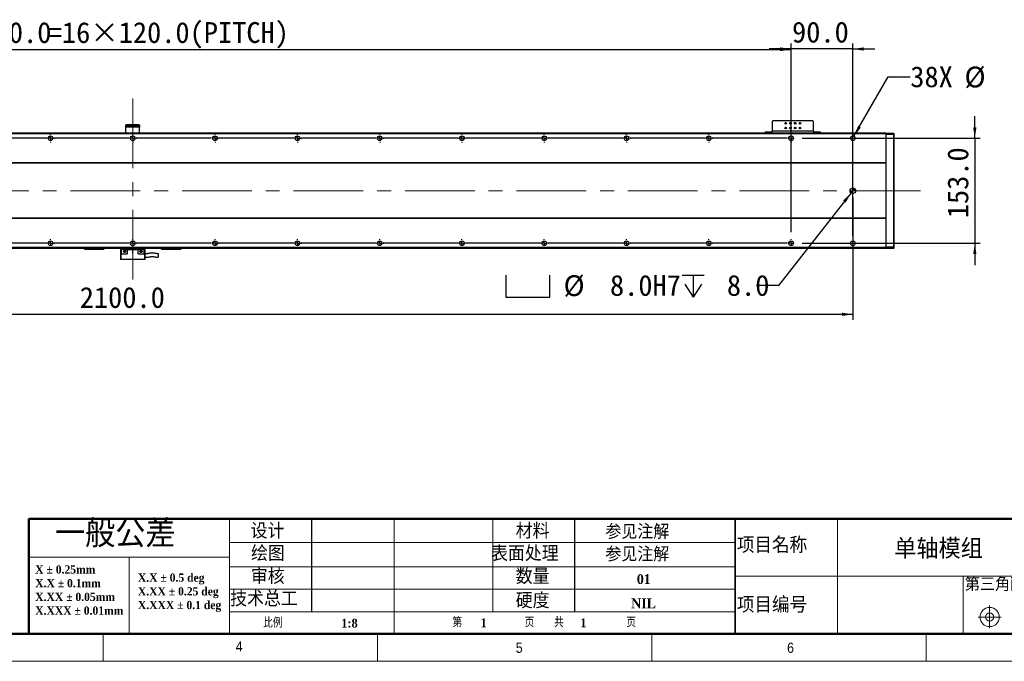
# Model space of a CAD drawing. Header units: millimetres. Extents: x 40 to 3320, y 40 to 2336.
# Tile 3 of 8: x 1158 to 2594, y 40 to 976. Entities that reach past the tile are written whole.
import ezdxf

# ---------------------------------------------------------------- set-up
doc = ezdxf.new("R2010")
doc.units = ezdxf.units.MM
doc.header["$LTSCALE"] = 8
doc.linetypes.add('CENTERX2', pattern=[20.32, 12.7, -2.54, 2.54, -2.54])
doc.layers.add('DIMNS', color=7, linetype='Continuous')
doc.styles.add('SLDTEXTSTYLE0', font='Gothic.ttf', dxfattribs={"width": 0.913})
doc.styles.add('SLDTEXTSTYLE1', font='timesbd.ttf', dxfattribs={"width": 0.933})
doc.styles.add('SLDTEXTSTYLE2', font='txt', dxfattribs={"bigfont": 'bigfont'})
doc.styles.add('SLDTEXTSTYLE3', font='txt', dxfattribs={"bigfont": 'bigfont'})
doc.styles.add('SLDTEXTSTYLE6', font='timesbd.ttf', dxfattribs={"width": 0.933, "bigfont": 'bigfont'})
doc.styles.add('SLDTEXTSTYLE7', font='txt')
doc.dimstyles.new('SLDDIMSTYLE0', dxfattribs={"dimtxt": 30.4, "dimasz": 16, "dimexe": 0, "dimexo": 0.0625, "dimgap": 7.6, "dimtad": 2, "dimdec": 1, "dimrnd": 1e-09, "dimzin": 4, "dimdsep": 46, "dimtxsty": 'SLDTEXTSTYLE7', "dimsah": 1, "dimcen": 0.09, "dimadec": 0, "dimazin": 1, "dimtfac": 1, "dimtdec": 1, "dimtmove": 0, "dimatfit": 0, "dimfxl": 0, "dimfrac": 2, "dimtolj": 1, "dimtzin": 12, "dimarcsym": 0})
doc.dimstyles.new('SLDDIMSTYLE5', dxfattribs={"dimtxt": 30.4, "dimasz": 16, "dimexe": 0, "dimexo": 0.0625, "dimgap": 7.6, "dimtad": 2, "dimdec": 1, "dimrnd": 1e-09, "dimzin": 4, "dimdsep": 46, "dimtxsty": 'SLDTEXTSTYLE7', "dimsah": 1, "dimcen": 0.09, "dimadec": 0, "dimazin": 1, "dimtfac": 1, "dimtdec": 1, "dimtofl": 0, "dimtmove": 0, "dimatfit": 3, "dimfxl": 0, "dimfrac": 2, "dimtolj": 1, "dimtzin": 12, "dimarcsym": 0})
doc.dimstyles.new('SLDDIMSTYLE6', dxfattribs={"dimtxt": 30.4, "dimasz": 16, "dimexe": 0, "dimexo": 0.0625, "dimgap": 7.6, "dimtad": 0, "dimtih": 1, "dimtoh": 1, "dimdec": 1, "dimrnd": 1e-09, "dimzin": 4, "dimdsep": 46, "dimtxsty": 'SLDTEXTSTYLE7', "dimsah": 1, "dimcen": 0, "dimadec": 0, "dimazin": 1, "dimtfac": 1, "dimtdec": 1, "dimtofl": 0, "dimtmove": 0, "dimatfit": 3, "dimfxl": 0, "dimfrac": 2, "dimtolj": 1, "dimtzin": 12, "dimarcsym": 0})
doc.dimstyles.new('SLDDIMSTYLE7', dxfattribs={"dimtxt": 30.4, "dimasz": 16, "dimexe": 0, "dimexo": 0.0625, "dimgap": 7.6, "dimtad": 0, "dimtih": 1, "dimtoh": 1, "dimdec": 1, "dimrnd": 1e-09, "dimzin": 12, "dimdsep": 46, "dimtxsty": 'SLDTEXTSTYLE7', "dimsah": 1, "dimcen": 0, "dimadec": 0, "dimazin": 3, "dimtfac": 1, "dimtdec": 1, "dimtofl": 0, "dimtmove": 0, "dimatfit": 3, "dimfxl": 0, "dimfrac": 2, "dimtolj": 1, "dimtzin": 12, "dimarcsym": 0})

# ---------------------------------------------------------------- blocks, each defined once
blk = doc.blocks.new('SW_NOTE_0')
at = {"color": 0, "linetype": 'Continuous', "lineweight": 0, "char_height": 12, "attachment_point": 1, "style": 'SLDTEXTSTYLE1'}
for s, insert in [('X.X ± 0.5 deg', (0, 15.8)), ('X.XX ± 0.25 deg', (0, -4.2)), ('X.XXX ± 0.1 deg', (0, -24.2))]:
    blk.add_mtext(s, dxfattribs=dict(at, insert=insert))
blk = doc.blocks.new('SW_NOTE_1')
at = {"color": 0, "linetype": 'Continuous', "lineweight": 0, "char_height": 12, "attachment_point": 1, "style": 'SLDTEXTSTYLE1'}
for s, insert in [('X ± 0.25mm ', (0, 15.8)), ('X.X ± 0.1mm', (0, -4.2))]:
    blk.add_mtext(s, dxfattribs=dict(at, insert=insert))
blk = doc.blocks.new('SW_NOTE_2')
at = {"color": 0, "linetype": 'Continuous', "lineweight": 0, "char_height": 12, "attachment_point": 1, "style": 'SLDTEXTSTYLE1'}
for s, insert in [('X.XX ± 0.05mm', (0, 15.8)), ('X.XXX ± 0.01mm', (0, -4.2))]:
    blk.add_mtext(s, dxfattribs=dict(at, insert=insert))
blk = doc.blocks.new('_D_19')
at = {"layer": 'DIMNS'}
for p, q in [((363.1, 666), (363.1, 940.4)), ((2283.1, 666), (2283.1, 940.4)), ((363.1, 932.4), (2283.1, 932.4))]:
    blk.add_line(p, q, dxfattribs=at)
for points in [[(363.1, 932.4), (379.1, 930), (379.1, 934.8)], [(2283.1, 932.4), (2267.1, 934.8), (2267.1, 930)]]:
    blk.add_solid(points, dxfattribs=at)
at = {"layer": 'DIMNS', "char_height": 30.4, "attachment_point": 1, "style": 'SLDTEXTSTYLE7'}
for s, insert in [('1920.0', (1080.4, 972.3)), ('=16×120.0(PITCH)', (1199.2, 972.3))]:
    blk.add_mtext(s, dxfattribs=dict(at, insert=insert))
blk = doc.blocks.new('SW_SYMBOL_HOLE_SPOT')
at = {"layer": 'DIMNS', "color": 0}
for p, q in [((0, 7000), (0, 600)), ((12800, 600), (12800, 7000)), ((0, 600), (12800, 600))]:
    blk.add_line(p, q, dxfattribs=at)
blk = doc.blocks.new('SW_SYMBOL_HOLE_DEPTH')
at = {"layer": 'DIMNS', "color": 0}
for p, q in [((0, 7000), (6400, 7000)), ((3200, 7000), (3200, 600)), ((800, 4440), (3200, 600)), ((5600, 4440), (3200, 600))]:
    blk.add_line(p, q, dxfattribs=at)
blk = doc.blocks.new('_D_20')
at = {"layer": 'DIMNS'}
for p, q in [((2370.7, 723.2), (2264.8, 588.2)), ((2264.8, 588.2), (2232.8, 588.2))]:
    blk.add_line(p, q, dxfattribs=at)
blk.add_solid([(2370.7, 723.2), (2358.9, 712.1), (2362.7, 709.1)], dxfattribs=at)
at = {"layer": 'DIMNS', "xscale": 0.004985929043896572, "yscale": 0.004985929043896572, "zscale": 0.004985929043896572}
for name, p in [('SW_SYMBOL_HOLE_SPOT', (1867.3, 568.1)), ('SW_SYMBOL_HOLE_DEPTH', (2124.3, 568.1))]:
    blk.add_blockref(name, p, dxfattribs=at)
at = {"layer": 'DIMNS', "char_height": 30.4, "attachment_point": 1, "style": 'SLDTEXTSTYLE7'}
for s, insert in [('%%c', (1951.3, 603.2)), (' 8.0H7 ', (1998.3, 603.5)), (' 8.0', (2168.8, 603.5))]:
    blk.add_mtext(s, dxfattribs=dict(at, insert=insert))
blk = doc.blocks.new('_D_21')
at = {"layer": 'DIMNS'}
for p, q in [((273.1, 709.7), (273.1, 538.1)), ((2373.1, 716.2), (2373.1, 538.1)), ((273.1, 546.1), (2373.1, 546.1))]:
    blk.add_line(p, q, dxfattribs=at)
for points in [[(273.1, 546.1), (289.1, 543.7), (289.1, 548.5)], [(2373.1, 546.1), (2357.1, 548.5), (2357.1, 543.7)]]:
    blk.add_solid(points, dxfattribs=at)
at = {"layer": 'DIMNS', "insert": (1245.8, 585.9), "char_height": 30.4, "attachment_point": 1, "style": 'SLDTEXTSTYLE7'}
blk.add_mtext('2100.0', dxfattribs=at)
blk = doc.blocks.new('_D_22')
at = {"layer": 'DIMNS'}
for p, q in [((2551, 802.9), (2551, 834.9)), ((2299.2, 802.9), (2559, 802.9)), ((2551, 802.9), (2551, 649.9)), ((2299.2, 649.9), (2559, 649.9)), ((2551, 649.9), (2551, 617.9))]:
    blk.add_line(p, q, dxfattribs=at)
for points in [[(2551, 802.9), (2553.4, 818.9), (2548.6, 818.9)], [(2551, 649.9), (2548.6, 633.9), (2553.4, 633.9)]]:
    blk.add_solid(points, dxfattribs=at)
at = {"layer": 'DIMNS', "insert": (2511.1, 686.3), "char_height": 30.4, "attachment_point": 1, "rotation": 90, "style": 'SLDTEXTSTYLE7'}
blk.add_mtext('153.0', dxfattribs=at)
blk = doc.blocks.new('_D_23')
at = {"layer": 'DIMNS'}
for p, q in [((2374.8, 805.8), (2424.9, 892.5)), ((2424.9, 892.5), (2456.9, 892.5))]:
    blk.add_line(p, q, dxfattribs=at)
blk.add_solid([(2374.8, 805.8), (2384.9, 818.5), (2380.8, 820.9)], dxfattribs=at)
at = {"layer": 'DIMNS', "char_height": 30.4, "attachment_point": 1, "style": 'SLDTEXTSTYLE7'}
for s, insert in [('38X ', (2456.9, 907.8)), ('%%c', (2536, 907.5)), (' 6.8 THROUGH HOLE', (2583, 907.8))]:
    blk.add_mtext(s, dxfattribs=dict(at, insert=insert))
blk = doc.blocks.new('_D_25')
at = {"layer": 'DIMNS'}
for p, q in [((2283.1, 666), (2283.1, 941.1)), ((2373.1, 660), (2373.1, 941.1)), ((2283.1, 933.1), (2251.1, 933.1)), ((2373.1, 933.1), (2283.1, 933.1)), ((2373.1, 933.1), (2405.1, 933.1))]:
    blk.add_line(p, q, dxfattribs=at)
for points in [[(2283.1, 933.1), (2267.1, 935.5), (2267.1, 930.7)], [(2373.1, 933.1), (2389.1, 930.7), (2389.1, 935.5)]]:
    blk.add_solid(points, dxfattribs=at)
at = {"layer": 'DIMNS', "insert": (2284.5, 972.9), "char_height": 30.4, "attachment_point": 1, "style": 'SLDTEXTSTYLE7'}
blk.add_mtext('90.0', dxfattribs=at)
blk = doc.blocks.new('SW_CENTERMARKSYMBOL_1')
at = {"layer": 'DIMNS', "color": 0}
for p, q in [((834.92, 0), (725.08, 0)), ((834.92, 0), (834.06, 0)), ((840, 0), (837.46, 0)), ((840, 0), (837.46, 0)), ((840, 0), (837.46, 0)), ((840, 0), (837.46, 0)), ((840, 0), (837.46, 0)), ((840, 0), (837.46, 0)), ((840, 0), (837.46, 0)), ((840, 0), (837.46, 0)), ((840, 5.08), (840, 5.94)), ((840, 0), (840, 2.54)), ((840, 0), (840, 2.54)), ((840, 0), (840, 2.54)), ((840, 0), (840, 2.54)), ((840, 0), (840, 2.54)), ((840, 0), (840, 2.54)), ((840, 0), (840, 2.54)), ((840, 0), (840, 2.54)), ((840, 0), (840, -2.54)), ((840, 0), (842.54, 0)), ((840, 0), (840, -2.54)), ((840, 0), (842.54, 0)), ((840, 0), (840, -2.54)), ((840, 0), (842.54, 0)), ((840, 0), (840, -2.54)), ((840, 0), (842.54, 0)), ((840, 0), (840, -2.54)), ((840, 0), (842.54, 0)), ((840, 0), (840, -2.54)), ((840, 0), (842.54, 0)), ((840, 0), (840, -2.54)), ((840, 0), (842.54, 0)), ((840, 0), (840, -2.54)), ((840, 0), (842.54, 0)), ((845.08, 0), (845.94, 0)), ((954.92, 0), (845.08, 0)), ((954.92, 0), (954.06, 0)), ((960, 0), (957.46, 0)), ((960, 0), (957.46, 0)), ((960, 0), (957.46, 0)), ((960, 0), (957.46, 0)), ((960, 0), (957.46, 0)), ((960, 0), (957.46, 0)), ((960, 0), (957.46, 0)), ((960, 0), (957.46, 0)), ((960, 0), (957.46, 0)), ((960, 5.08), (960, 5.94)), ((960, 0), (960, 2.54)), ((960, 0), (960, 2.54)), ((960, 0), (960, 2.54)), ((960, 0), (960, 2.54)), ((960, 0), (960, 2.54)), ((960, 0), (960, 2.54)), ((960, 0), (960, 2.54)), ((960, 0), (960, 2.54)), ((960, 0), (960, 2.54)), ((960, 0), (960, -2.54)), ((960, 0), (962.54, 0)), ((960, 0), (960, -2.54)), ((960, 0), (962.54, 0)), ((960, 0), (960, -2.54)), ((960, 0), (962.54, 0)), ((960, 0), (960, -2.54)), ((960, 0), (962.54, 0)), ((960, 0), (960, -2.54)), ((960, 0), (962.54, 0)), ((960, 0), (960, -2.54)), ((960, 0), (962.54, 0)), ((960, 0), (960, -2.54)), ((960, 0), (962.54, 0)), ((960, 0), (960, -2.54)), ((960, 0), (962.54, 0)), ((960, 0), (960, -2.54)), ((960, 0), (962.54, 0)), ((965.08, 0), (965.94, 0)), ((1074.92, 0), (965.08, 0)), ((1074.92, 0), (1074.06, 0)), ((1080, 0), (1077.46, 0)), ((1080, 0), (1077.46, 0)), ((1080, 0), (1077.46, 0)), ((1080, 0), (1077.46, 0)), ((1080, 0), (1077.46, 0)), ((1080, 0), (1077.46, 0)), ((1080, 0), (1077.46, 0)), ((1080, 0), (1077.46, 0)), ((1080, 5.08), (1080, 5.94)), ((1080, 0), (1080, 2.54)), ((1080, 0), (1080, 2.54)), ((1080, 0), (1080, 2.54)), ((1080, 0), (1080, 2.54)), ((1080, 0), (1080, 2.54)), ((1080, 0), (1080, 2.54)), ((1080, 0), (1080, 2.54)), ((1080, 0), (1080, 2.54)), ((1080, 0), (1080, -2.54)), ((1080, 0), (1082.54, 0)), ((1080, 0), (1080, -2.54)), ((1080, 0), (1082.54, 0)), ((1080, 0), (1080, -2.54)), ((1080, 0), (1082.54, 0)), ((1080, 0), (1080, -2.54)), ((1080, 0), (1082.54, 0)), ((1080, 0), (1080, -2.54)), ((1080, 0), (1082.54, 0)), ((1080, 0), (1080, -2.54)), ((1080, 0), (1082.54, 0)), ((1080, 0), (1080, -2.54)), ((1080, 0), (1082.54, 0)), ((1080, 0), (1080, -2.54)), ((1080, 0), (1082.54, 0)), ((1085.08, 0), (1085.94, 0)), ((1194.92, 0), (1085.08, 0)), ((1194.92, 0), (1194.06, 0)), ((1200, 0), (1197.46, 0)), ((1200, 0), (1197.46, 0)), ((1200, 0), (1197.46, 0)), ((1200, 0), (1197.46, 0)), ((1200, 0), (1197.46, 0)), ((1200, 0), (1197.46, 0)), ((1200, 0), (1197.46, 0)), ((1200, 5.08), (1200, 5.94)), ((1200, 0), (1200, 2.54)), ((1200, 0), (1200, 2.54)), ((1200, 0), (1200, 2.54)), ((1200, 0), (1200, 2.54)), ((1200, 0), (1200, 2.54)), ((1200, 0), (1200, 2.54)), ((1200, 0), (1200, 2.54)), ((1200, 0), (1200, -2.54)), ((1200, 0), (1202.54, 0)), ((1200, 0), (1200, -2.54)), ((1200, 0), (1202.54, 0)), ((1200, 0), (1200, -2.54)), ((1200, 0), (1202.54, 0)), ((1200, 0), (1200, -2.54)), ((1200, 0), (1202.54, 0)), ((1200, 0), (1200, -2.54)), ((1200, 0), (1202.54, 0)), ((1200, 0), (1200, -2.54)), ((1200, 0), (1202.54, 0)), ((1200, 0), (1200, -2.54)), ((1200, 0), (1202.54, 0)), ((1205.08, 0), (1205.94, 0)), ((1314.92, 0), (1205.08, 0)), ((1314.92, 0), (1314.06, 0)), ((1320, 0), (1317.46, 0)), ((1320, 0), (1317.46, 0)), ((1320, 0), (1317.46, 0)), ((1320, 0), (1317.46, 0)), ((1320, 0), (1317.46, 0)), ((1320, 0), (1317.46, 0)), ((1320, 5.08), (1320, 5.94)), ((1320, 0), (1320, 2.54)), ((1320, 0), (1320, 2.54)), ((1320, 0), (1320, 2.54)), ((1320, 0), (1320, 2.54)), ((1320, 0), (1320, 2.54)), ((1320, 0), (1320, 2.54)), ((1320, 0), (1320, -2.54)), ((1320, 0), (1322.54, 0)), ((1320, 0), (1320, -2.54)), ((1320, 0), (1322.54, 0)), ((1320, 0), (1320, -2.54)), ((1320, 0), (1322.54, 0)), ((1320, 0), (1320, -2.54)), ((1320, 0), (1322.54, 0)), ((1320, 0), (1320, -2.54)), ((1320, 0), (1322.54, 0)), ((1320, 0), (1320, -2.54)), ((1320, 0), (1322.54, 0)), ((1325.08, 0), (1325.94, 0)), ((1434.92, 0), (1325.08, 0)), ((1434.92, 0), (1434.06, 0)), ((1440, 0), (1437.46, 0)), ((1440, 0), (1437.46, 0)), ((1440, 0), (1437.46, 0)), ((1440, 0), (1437.46, 0)), ((1440, 0), (1437.46, 0)), ((1440, 5.08), (1440, 5.94)), ((1440, 0), (1440, 2.54)), ((1440, 0), (1440, 2.54)), ((1440, 0), (1440, 2.54)), ((1440, 0), (1440, 2.54)), ((1440, 0), (1440, 2.54)), ((1440, 0), (1440, -2.54)), ((1440, 0), (1442.54, 0)), ((1440, 0), (1440, -2.54)), ((1440, 0), (1442.54, 0)), ((1440, 0), (1440, -2.54)), ((1440, 0), (1442.54, 0)), ((1440, 0), (1440, -2.54)), ((1440, 0), (1442.54, 0)), ((1440, 0), (1440, -2.54)), ((1440, 0), (1442.54, 0)), ((1445.08, 0), (1445.94, 0)), ((1554.92, 0), (1445.08, 0)), ((1554.92, 0), (1554.06, 0)), ((1560, 0), (1557.46, 0)), ((1560, 0), (1557.46, 0)), ((1560, 0), (1557.46, 0)), ((1560, 0), (1557.46, 0)), ((1560, 5.08), (1560, 5.94)), ((1560, 0), (1560, 2.54)), ((1560, 0), (1560, 2.54)), ((1560, 0), (1560, 2.54)), ((1560, 0), (1560, 2.54)), ((1560, 0), (1560, -2.54)), ((1560, 0), (1562.54, 0)), ((1560, 0), (1560, -2.54)), ((1560, 0), (1562.54, 0)), ((1560, 0), (1560, -2.54)), ((1560, 0), (1562.54, 0)), ((1560, 0), (1560, -2.54)), ((1560, 0), (1562.54, 0)), ((1565.08, 0), (1565.94, 0)), ((1674.92, 0), (1565.08, 0)), ((1674.92, 0), (1674.06, 0)), ((1680, 0), (1677.46, 0)), ((1680, 0), (1677.46, 0)), ((1680, 0), (1677.46, 0)), ((1680, 5.08), (1680, 5.94)), ((1680, 0), (1680, 2.54)), ((1680, 0), (1680, 2.54)), ((1680, 0), (1680, 2.54)), ((1680, 0), (1680, -2.54)), ((1680, 0), (1682.54, 0)), ((1680, 0), (1680, -2.54)), ((1680, 0), (1682.54, 0)), ((1680, 0), (1680, -2.54)), ((1680, 0), (1682.54, 0)), ((1685.08, 0), (1685.94, 0)), ((1794.92, 0), (1685.08, 0)), ((1794.92, 0), (1794.06, 0)), ((1800, 0), (1797.46, 0)), ((1800, 0), (1797.46, 0)), ((1800, 5.08), (1800, 5.94)), ((1800, 0), (1800, 2.54)), ((1800, 0), (1800, 2.54)), ((1800, 0), (1800, -2.54)), ((1800, 0), (1802.54, 0)), ((1800, 0), (1800, -2.54)), ((1800, 0), (1802.54, 0)), ((1805.08, 0), (1805.94, 0)), ((1914.92, 0), (1805.08, 0)), ((1914.92, 0), (1914.06, 0)), ((1920, 0), (1917.46, 0)), ((1920, 5.08), (1920, 5.94)), ((1920, 0), (1920, 2.54)), ((1920, 0), (1920, -2.54)), ((1920, 0), (1922.54, 0)), ((840, -5.08), (840, -5.94)), ((960, -5.08), (960, -5.94)), ((1080, -5.08), (1080, -5.94)), ((1200, -5.08), (1200, -5.94)), ((1320, -5.08), (1320, -5.94)), ((1440, -5.08), (1440, -5.94)), ((1560, -5.08), (1560, -5.94)), ((1680, -5.08), (1680, -5.94)), ((1800, -5.08), (1800, -5.94)), ((1920, -5.08), (1920, -5.94))]:
    blk.add_line(p, q, dxfattribs=at)
blk = doc.blocks.new('SW_CENTERMARKSYMBOL_2')
at = {"layer": 'DIMNS', "color": 0}
for p, q in [((834.92, 0), (725.08, 0)), ((834.92, 0), (834.06, 0)), ((840, 0), (837.46, 0)), ((840, 0), (837.46, 0)), ((840, 0), (837.46, 0)), ((840, 0), (837.46, 0)), ((840, 0), (837.46, 0)), ((840, 0), (837.46, 0)), ((840, 0), (837.46, 0)), ((840, 0), (837.46, 0)), ((840, 5.08), (840, 5.94)), ((840, 0), (840, 2.54)), ((840, 0), (840, 2.54)), ((840, 0), (840, 2.54)), ((840, 0), (840, 2.54)), ((840, 0), (840, 2.54)), ((840, 0), (840, 2.54)), ((840, 0), (840, 2.54)), ((840, 0), (840, 2.54)), ((840, 0), (840, -2.54)), ((840, 0), (842.54, 0)), ((840, 0), (840, -2.54)), ((840, 0), (842.54, 0)), ((840, 0), (840, -2.54)), ((840, 0), (842.54, 0)), ((840, 0), (840, -2.54)), ((840, 0), (842.54, 0)), ((840, 0), (840, -2.54)), ((840, 0), (842.54, 0)), ((840, 0), (840, -2.54)), ((840, 0), (842.54, 0)), ((840, 0), (840, -2.54)), ((840, 0), (842.54, 0)), ((840, 0), (840, -2.54)), ((840, 0), (842.54, 0)), ((845.08, 0), (845.94, 0)), ((954.92, 0), (845.08, 0)), ((954.92, 0), (954.06, 0)), ((960, 0), (957.46, 0)), ((960, 0), (957.46, 0)), ((960, 0), (957.46, 0)), ((960, 0), (957.46, 0)), ((960, 0), (957.46, 0)), ((960, 0), (957.46, 0)), ((960, 0), (957.46, 0)), ((960, 0), (957.46, 0)), ((960, 0), (957.46, 0)), ((960, 5.08), (960, 5.94)), ((960, 0), (960, 2.54)), ((960, 0), (960, 2.54)), ((960, 0), (960, 2.54)), ((960, 0), (960, 2.54)), ((960, 0), (960, 2.54)), ((960, 0), (960, 2.54)), ((960, 0), (960, 2.54)), ((960, 0), (960, 2.54)), ((960, 0), (960, 2.54)), ((960, 0), (960, -2.54)), ((960, 0), (962.54, 0)), ((960, 0), (960, -2.54)), ((960, 0), (962.54, 0)), ((960, 0), (960, -2.54)), ((960, 0), (962.54, 0)), ((960, 0), (960, -2.54)), ((960, 0), (962.54, 0)), ((960, 0), (960, -2.54)), ((960, 0), (962.54, 0)), ((960, 0), (960, -2.54)), ((960, 0), (962.54, 0)), ((960, 0), (960, -2.54)), ((960, 0), (962.54, 0)), ((960, 0), (960, -2.54)), ((960, 0), (962.54, 0)), ((960, 0), (960, -2.54)), ((960, 0), (962.54, 0)), ((965.08, 0), (965.94, 0)), ((1074.92, 0), (965.08, 0)), ((1074.92, 0), (1074.06, 0)), ((1080, 0), (1077.46, 0)), ((1080, 0), (1077.46, 0)), ((1080, 0), (1077.46, 0)), ((1080, 0), (1077.46, 0)), ((1080, 0), (1077.46, 0)), ((1080, 0), (1077.46, 0)), ((1080, 0), (1077.46, 0)), ((1080, 0), (1077.46, 0)), ((1080, 5.08), (1080, 5.94)), ((1080, 0), (1080, 2.54)), ((1080, 0), (1080, 2.54)), ((1080, 0), (1080, 2.54)), ((1080, 0), (1080, 2.54)), ((1080, 0), (1080, 2.54)), ((1080, 0), (1080, 2.54)), ((1080, 0), (1080, 2.54)), ((1080, 0), (1080, 2.54)), ((1080, 0), (1080, -2.54)), ((1080, 0), (1082.54, 0)), ((1080, 0), (1080, -2.54)), ((1080, 0), (1082.54, 0)), ((1080, 0), (1080, -2.54)), ((1080, 0), (1082.54, 0)), ((1080, 0), (1080, -2.54)), ((1080, 0), (1082.54, 0)), ((1080, 0), (1080, -2.54)), ((1080, 0), (1082.54, 0)), ((1080, 0), (1080, -2.54)), ((1080, 0), (1082.54, 0)), ((1080, 0), (1080, -2.54)), ((1080, 0), (1082.54, 0)), ((1080, 0), (1080, -2.54)), ((1080, 0), (1082.54, 0)), ((1085.08, 0), (1085.94, 0)), ((1194.92, 0), (1085.08, 0)), ((1194.92, 0), (1194.06, 0)), ((1200, 0), (1197.46, 0)), ((1200, 0), (1197.46, 0)), ((1200, 0), (1197.46, 0)), ((1200, 0), (1197.46, 0)), ((1200, 0), (1197.46, 0)), ((1200, 0), (1197.46, 0)), ((1200, 0), (1197.46, 0)), ((1200, 5.08), (1200, 5.94)), ((1200, 0), (1200, 2.54)), ((1200, 0), (1200, 2.54)), ((1200, 0), (1200, 2.54)), ((1200, 0), (1200, 2.54)), ((1200, 0), (1200, 2.54)), ((1200, 0), (1200, 2.54)), ((1200, 0), (1200, 2.54)), ((1200, 0), (1200, -2.54)), ((1200, 0), (1202.54, 0)), ((1200, 0), (1200, -2.54)), ((1200, 0), (1202.54, 0)), ((1200, 0), (1200, -2.54)), ((1200, 0), (1202.54, 0)), ((1200, 0), (1200, -2.54)), ((1200, 0), (1202.54, 0)), ((1200, 0), (1200, -2.54)), ((1200, 0), (1202.54, 0)), ((1200, 0), (1200, -2.54)), ((1200, 0), (1202.54, 0)), ((1200, 0), (1200, -2.54)), ((1200, 0), (1202.54, 0)), ((1205.08, 0), (1205.94, 0)), ((1314.92, 0), (1205.08, 0)), ((1314.92, 0), (1314.06, 0)), ((1320, 0), (1317.46, 0)), ((1320, 0), (1317.46, 0)), ((1320, 0), (1317.46, 0)), ((1320, 0), (1317.46, 0)), ((1320, 0), (1317.46, 0)), ((1320, 0), (1317.46, 0)), ((1320, 5.08), (1320, 5.94)), ((1320, 0), (1320, 2.54)), ((1320, 0), (1320, 2.54)), ((1320, 0), (1320, 2.54)), ((1320, 0), (1320, 2.54)), ((1320, 0), (1320, 2.54)), ((1320, 0), (1320, 2.54)), ((1320, 0), (1320, -2.54)), ((1320, 0), (1322.54, 0)), ((1320, 0), (1320, -2.54)), ((1320, 0), (1322.54, 0)), ((1320, 0), (1320, -2.54)), ((1320, 0), (1322.54, 0)), ((1320, 0), (1320, -2.54)), ((1320, 0), (1322.54, 0)), ((1320, 0), (1320, -2.54)), ((1320, 0), (1322.54, 0)), ((1320, 0), (1320, -2.54)), ((1320, 0), (1322.54, 0)), ((1325.08, 0), (1325.94, 0)), ((1434.92, 0), (1325.08, 0)), ((1434.92, 0), (1434.06, 0)), ((1440, 0), (1437.46, 0)), ((1440, 0), (1437.46, 0)), ((1440, 0), (1437.46, 0)), ((1440, 0), (1437.46, 0)), ((1440, 0), (1437.46, 0)), ((1440, 5.08), (1440, 5.94)), ((1440, 0), (1440, 2.54)), ((1440, 0), (1440, 2.54)), ((1440, 0), (1440, 2.54)), ((1440, 0), (1440, 2.54)), ((1440, 0), (1440, 2.54)), ((1440, 0), (1440, -2.54)), ((1440, 0), (1442.54, 0)), ((1440, 0), (1440, -2.54)), ((1440, 0), (1442.54, 0)), ((1440, 0), (1440, -2.54)), ((1440, 0), (1442.54, 0)), ((1440, 0), (1440, -2.54)), ((1440, 0), (1442.54, 0)), ((1440, 0), (1440, -2.54)), ((1440, 0), (1442.54, 0)), ((1445.08, 0), (1445.94, 0)), ((1554.92, 0), (1445.08, 0)), ((1554.92, 0), (1554.06, 0)), ((1560, 0), (1557.46, 0)), ((1560, 0), (1557.46, 0)), ((1560, 0), (1557.46, 0)), ((1560, 0), (1557.46, 0)), ((1560, 5.08), (1560, 5.94)), ((1560, 0), (1560, 2.54)), ((1560, 0), (1560, 2.54)), ((1560, 0), (1560, 2.54)), ((1560, 0), (1560, 2.54)), ((1560, 0), (1560, -2.54)), ((1560, 0), (1562.54, 0)), ((1560, 0), (1560, -2.54)), ((1560, 0), (1562.54, 0)), ((1560, 0), (1560, -2.54)), ((1560, 0), (1562.54, 0)), ((1560, 0), (1560, -2.54)), ((1560, 0), (1562.54, 0)), ((1565.08, 0), (1565.94, 0)), ((1674.92, 0), (1565.08, 0)), ((1674.92, 0), (1674.06, 0)), ((1680, 0), (1677.46, 0)), ((1680, 0), (1677.46, 0)), ((1680, 0), (1677.46, 0)), ((1680, 5.08), (1680, 5.94)), ((1680, 0), (1680, 2.54)), ((1680, 0), (1680, 2.54)), ((1680, 0), (1680, 2.54)), ((1680, 0), (1680, -2.54)), ((1680, 0), (1682.54, 0)), ((1680, 0), (1680, -2.54)), ((1680, 0), (1682.54, 0)), ((1680, 0), (1680, -2.54)), ((1680, 0), (1682.54, 0)), ((1685.08, 0), (1685.94, 0)), ((1794.92, 0), (1685.08, 0)), ((1794.92, 0), (1794.06, 0)), ((1800, 0), (1797.46, 0)), ((1800, 0), (1797.46, 0)), ((1800, 5.08), (1800, 5.94)), ((1800, 0), (1800, 2.54)), ((1800, 0), (1800, 2.54)), ((1800, 0), (1800, -2.54)), ((1800, 0), (1802.54, 0)), ((1800, 0), (1800, -2.54)), ((1800, 0), (1802.54, 0)), ((1805.08, 0), (1805.94, 0)), ((1914.92, 0), (1805.08, 0)), ((1914.92, 0), (1914.06, 0)), ((1920, 0), (1917.46, 0)), ((1920, 5.08), (1920, 5.94)), ((1920, 0), (1920, 2.54)), ((1920, 0), (1920, -2.54)), ((1920, 0), (1922.54, 0)), ((840, -5.08), (840, -5.94)), ((960, -5.08), (960, -5.94)), ((1080, -5.08), (1080, -5.94)), ((1200, -5.08), (1200, -5.94)), ((1320, -5.08), (1320, -5.94)), ((1440, -5.08), (1440, -5.94)), ((1560, -5.08), (1560, -5.94)), ((1680, -5.08), (1680, -5.94)), ((1800, -5.08), (1800, -5.94)), ((1920, -5.08), (1920, -5.94))]:
    blk.add_line(p, q, dxfattribs=at)
blk = doc.blocks.new('SW_DOWELSYMBOL_4')
at = {"linetype": 'Continuous', "lineweight": 18}
h = blk.add_hatch(color=0, dxfattribs=at)
edge = h.paths.add_edge_path(flags=0)
edge.add_arc((0, 0), 4, 180, 270)
edge.add_line((0, -4), (0, 0))
edge.add_line((0, 0), (-4, 0))
h = blk.add_hatch(color=0, dxfattribs=at)
edge = h.paths.add_edge_path(flags=0)
edge.add_arc((0, 0), 4, 0, 90)
edge.add_line((0, 4), (0, 0))
edge.add_line((0, 0), (4, 0))
at = {"layer": 'DIMNS', "color": 0}
blk.add_circle((0, 0), 4, dxfattribs=at)

msp = doc.modelspace()

# ---------------------------------------------------------------- linework, layer by layer
at = {"color": 7, "linetype": 'Continuous', "lineweight": 25}
for p, q in [((1313.15, 820.35), (1313.15, 822.35)), ((1313.15, 822.35), (1314.15, 822.35)), ((1314.15, 820.35), (1313.15, 820.35)), ((1313.15, 818.85), (1313.15, 820.35)), ((1333.15, 818.85), (1313.15, 818.85)), ((1313.15, 810.35), (1313.15, 818.85)), ((1314.15, 822.35), (1314.15, 820.35)), ((1332.15, 822.35), (1314.15, 822.35)), ((1332.15, 820.35), (1314.15, 820.35)), ((1332.15, 820.35), (1332.15, 822.35)), ((1332.15, 822.35), (1333.15, 822.35)), ((1333.15, 820.35), (1332.15, 820.35)), ((1333.15, 822.35), (1333.15, 820.35)), ((1333.15, 820.35), (1333.15, 818.85)), ((1333.15, 810.35), (1333.15, 818.85)), ((2256.65, 828.15), (2255.65, 827.15)), ((2255.65, 827.15), (2255.65, 813.35)), ((2314.65, 828.15), (2256.65, 828.15)), ((2315.65, 827.15), (2314.65, 828.15)), ((2315.65, 813.35), (2315.65, 827.15)), ((2421.15, 810.35), (225.15, 810.35)), ((2421.15, 809.35), (225.15, 809.35)), ((2245.65, 810.35), (2245.65, 812.35)), ((2245.65, 812.35), (2246.65, 812.35)), ((2246.65, 812.35), (2246.65, 810.35)), ((2246.65, 812.35), (2254.65, 812.35)), ((2254.65, 812.35), (2254.65, 810.35)), ((2255.65, 812.35), (2254.65, 812.35)), ((2315.65, 813.35), (2255.65, 813.35)), ((2255.65, 810.35), (2255.65, 813.35)), ((2315.65, 813.35), (2315.65, 810.35)), ((2316.65, 812.35), (2315.65, 812.35)), ((2316.65, 812.35), (2316.65, 810.35)), ((2316.65, 812.35), (2324.65, 812.35)), ((2324.65, 810.35), (2324.65, 812.35)), ((2324.65, 812.35), (2325.65, 812.35)), ((2325.65, 812.35), (2325.65, 810.35)), ((2421.15, 810.05), (2421.45, 810.35)), ((2421.15, 810.35), (2421.15, 809.35)), ((2421.15, 809.35), (2421.15, 766.85)), ((2421.15, 808.23), (2421.45, 808.35)), ((2421.45, 810.35), (2421.45, 808.35)), ((2421.45, 810.35), (2432.85, 810.35)), ((2421.45, 808.35), (2421.45, 644.35)), ((2432.85, 808.35), (2421.45, 808.35)), ((2432.85, 808.35), (2432.85, 810.35)), ((2433.15, 810.05), (2432.85, 810.35)), ((2432.85, 644.35), (2432.85, 808.35)), ((2433.15, 808.23), (2432.85, 808.35)), ((2433.15, 810.05), (2433.15, 808.23)), ((2433.15, 808.23), (2433.15, 644.48)), ((2421.15, 766.85), (225.15, 766.85)), ((2421.15, 766.35), (225.15, 766.35)), ((2421.15, 766.85), (2421.15, 766.35)), ((2421.15, 766.35), (2421.15, 686.35)), ((2421.15, 686.35), (225.15, 686.35)), ((2421.15, 685.85), (225.15, 685.85)), ((2421.15, 686.35), (2421.15, 685.85)), ((2421.15, 685.85), (2421.15, 643.35)), ((2421.15, 643.35), (225.15, 643.35)), ((2421.15, 642.35), (225.15, 642.35)), ((1253.15, 641.15), (1253.15, 642.35)), ((1253.15, 641.15), (1253.45, 640.85)), ((1253.15, 641.15), (1254.15, 641.15)), ((1254.27, 640.85), (1253.45, 640.85)), ((1254.15, 642.35), (1254.15, 641.15)), ((1254.27, 640.85), (1254.15, 641.15)), ((1254.15, 641.15), (1280.15, 641.15)), ((1280.02, 640.85), (1254.27, 640.85)), ((1280.02, 640.85), (1280.15, 641.15)), ((1280.85, 640.85), (1280.02, 640.85)), ((1280.15, 641.15), (1280.15, 642.35)), ((1280.15, 641.15), (1281.15, 641.15)), ((1280.85, 640.85), (1281.15, 641.15)), ((1281.15, 642.35), (1281.15, 641.15)), ((1305.15, 640.45), (1305.15, 626.05)), ((1306.35, 640.45), (1305.15, 640.45)), ((1306.15, 640.45), (1306.15, 642.35)), ((1306.35, 634.45), (1306.15, 634.45)), ((1306.15, 626.05), (1306.15, 634.45)), ((1306.35, 640.45), (1306.35, 634.45)), ((1315.15, 640.45), (1306.35, 640.45)), ((1306.35, 634.45), (1315.15, 634.45)), ((1315.15, 640.45), (1322.9, 640.45)), ((1315.15, 640.45), (1315.15, 634.45)), ((1323.4, 640.45), (1322.9, 640.45)), ((1322.9, 640.45), (1322.9, 635.7)), ((1323.4, 640.45), (1331.15, 640.45)), ((1323.4, 635.7), (1323.4, 640.45)), ((1339.95, 640.45), (1331.15, 640.45)), ((1331.15, 634.45), (1331.15, 640.45)), ((1331.15, 634.45), (1339.95, 634.45)), ((1336.16, 638.5), (1336.29, 638.1)), ((1341.15, 640.45), (1339.95, 640.45)), ((1339.95, 634.45), (1339.95, 640.45)), ((1340.15, 634.45), (1339.95, 634.45)), ((1340.15, 640.45), (1340.15, 642.35)), ((1340.15, 634.45), (1340.15, 626.05)), ((1341.15, 626.05), (1341.15, 640.45)), ((1365.15, 641.15), (1365.15, 642.35)), ((1365.15, 641.15), (1365.45, 640.85)), ((1365.15, 641.15), (1366.15, 641.15)), ((1366.27, 640.85), (1365.45, 640.85)), ((1366.15, 642.35), (1366.15, 641.15)), ((1366.27, 640.85), (1366.15, 641.15)), ((1366.15, 641.15), (1392.15, 641.15)), ((1392.02, 640.85), (1366.27, 640.85)), ((1392.02, 640.85), (1392.15, 641.15)), ((1392.85, 640.85), (1392.02, 640.85)), ((1392.15, 641.15), (1392.15, 642.35)), ((1392.15, 641.15), (1393.15, 641.15)), ((1392.85, 640.85), (1393.15, 641.15)), ((1393.15, 642.35), (1393.15, 641.15)), ((2421.15, 644.48), (2421.45, 644.35)), ((2421.15, 643.35), (2421.15, 642.35)), ((2421.15, 642.65), (2421.45, 642.35)), ((2421.45, 644.35), (2421.45, 642.35)), ((2421.45, 644.35), (2432.85, 644.35)), ((2432.85, 642.35), (2421.45, 642.35)), ((2433.15, 644.48), (2432.85, 644.35)), ((2432.85, 642.35), (2432.85, 644.35)), ((2433.15, 642.65), (2432.85, 642.35)), ((2433.15, 644.48), (2433.15, 642.65)), ((1306.15, 626.05), (1305.15, 626.05)), ((1340.15, 626.05), (1306.15, 626.05)), ((1320.15, 626.05), (1320.15, 625.85)), ((1326.15, 625.85), (1320.15, 625.85)), ((1326.15, 625.85), (1326.15, 626.05)), ((1341.15, 626.05), (1340.15, 626.05))]:
    msp.add_line(p, q, dxfattribs=at)
at = {"color": 7, "linetype": 'Continuous', "lineweight": 50}
for p, q in [((1171.76, 248), (1171.76, 80)), ((1171.76, 248), (1464, 248)), ((3280, 248), (1464, 248)), ((80, 80), (3280, 80))]:
    msp.add_line(p, q, dxfattribs=at)
at = {"color": 7, "linetype": 'Continuous', "lineweight": 18}
for p, q in [((1464, 248), (1464, 220)), ((1464, 192), (1464, 248)), ((1464, 220), (1464, 248)), ((1704.34, 248), (1704.34, 80)), ((1848, 248), (1848, 112.05)), ((2350.6, 248), (2350.6, 80)), ((1464, 192), (1464, 220)), ((1464, 213.26), (2201.48, 213.26)), ((1464, 192), (1171.76, 192)), ((1317.88, 192), (1317.88, 80)), ((1464, 192), (1464, 80)), ((1464, 178.04), (2201.48, 178.04)), ((2201.48, 164), (2674.01, 164)), ((2533.82, 164), (2533.82, 80)), ((1464, 145.04), (2201.48, 145.04)), ((2572.64, 121.19), (2572.64, 88.5)), ((2201.48, 112.05), (1464, 112.05)), ((2556, 104.55), (2589.61, 104.55)), ((80, 80), (3280, 80)), ((984, 80), (3280, 80)), ((1280, 40), (1280, 80)), ((1680, 40), (1680, 80)), ((2080, 80), (2080, 40)), ((2480, 40), (2480, 80)), ((40, 40), (3320, 40))]:
    msp.add_line(p, q, dxfattribs=at)
at = {"color": 7, "linetype": 'Continuous', "lineweight": 35}
msp.add_line((2201.48, 248), (2201.48, 80), dxfattribs=at)
at = {"color": 7, "linetype": 'Continuous', "lineweight": 25}
for centre, radius in [((2275.15, 824.85), 1.25), ((2275.15, 817.85), 1.25), ((2282.15, 824.85), 1.25), ((2282.15, 817.85), 1.25), ((2289.15, 824.85), 1.25), ((2289.15, 817.85), 1.25), ((2296.15, 824.85), 1.25), ((2296.15, 817.85), 1.25), ((1203.15, 802.85), 3.4), ((1323.15, 802.85), 3.4), ((1443.15, 802.85), 3.4), ((1563.15, 802.85), 3.4), ((1683.15, 802.85), 3.4), ((1803.15, 802.85), 3.4), ((1923.15, 802.85), 3.4), ((2043.15, 802.85), 3.4), ((2163.15, 802.85), 3.4), ((2283.15, 802.85), 3.4), ((2373.15, 802.85), 3.4), ((2373.15, 726.35), 4), ((1203.15, 649.85), 3.4), ((1323.15, 649.85), 3.4), ((1443.15, 649.85), 3.4), ((1563.15, 649.85), 3.4), ((1683.15, 649.85), 3.4), ((1803.15, 649.85), 3.4), ((1923.15, 649.85), 3.4), ((2043.15, 649.85), 3.4), ((2163.15, 649.85), 3.4), ((2283.15, 649.85), 3.4), ((2373.15, 649.85), 3.4), ((1311.15, 637.95), 1.6), ((1335.15, 637.95), 1.6)]:
    msp.add_circle(centre, radius, dxfattribs=at)
at = {"color": 7, "linetype": 'Continuous', "lineweight": 18}
for radius in [14, 6]:
    msp.add_circle((2572.64, 104.55), radius, dxfattribs=at)
at = {"color": 7, "linetype": 'Continuous', "lineweight": 25}
msp.add_arc((1323.15, 635.7), 0.25, 180, 0, dxfattribs=at)
for points, knots in [([(1312.29, 638.1), (1312.31, 637.97), (1312.34, 637.71), (1312.24, 637.32), (1312.02, 636.98), (1311.68, 636.71), (1311.26, 636.56), (1310.8, 636.55), (1310.37, 636.68), (1310.14, 636.87), (1310.03, 636.95)], [0, 0, 0, 0, 0.1147393, 0.2305937, 0.3509275, 0.4758267, 0.6054529, 0.7393996, 0.8775443, 1, 1, 1, 1]), ([(1311.13, 639.25), (1311.27, 639.22), (1311.55, 639.17), (1311.91, 638.92), (1312.09, 638.67), (1312.15, 638.52), (1312.16, 638.5)], [0, 0, 0, 0, 0.3223196, 0.6432156, 0.9518441, 1, 1, 1, 1]), ([(1335.15, 639.1), (1335.03, 639.09), (1334.8, 639.07), (1334.48, 638.91), (1334.23, 638.67), (1334.05, 638.36), (1333.98, 638.02), (1334.01, 637.67), (1334.15, 637.34), (1334.38, 637.08), (1334.67, 636.89), (1335.01, 636.79), (1335.36, 636.8), (1335.69, 636.92), (1335.98, 637.13), (1336.18, 637.42), (1336.3, 637.75), (1336.29, 637.98), (1336.29, 638.1)], [0, 0, 0, 0, 0.062499, 0.1249984, 0.1874975, 0.2499974, 0.3124972, 0.3749964, 0.4374955, 0.499996, 0.5624957, 0.624996, 0.6874963, 0.7499967, 0.8124972, 0.8749975, 0.9374993, 1, 1, 1, 1]), ([(1336.29, 638.1), (1336.31, 637.97), (1336.34, 637.71), (1336.24, 637.32), (1336.02, 636.98), (1335.68, 636.71), (1335.26, 636.56), (1334.8, 636.55), (1334.37, 636.68), (1334.14, 636.87), (1334.03, 636.95)], [0, 0, 0, 0, 0.1147393, 0.2305937, 0.3509275, 0.4758269, 0.6054529, 0.7393996, 0.8775445, 1, 1, 1, 1]), ([(1334.52, 638.9), (1334.59, 638.95), (1334.67, 639.02), (1334.77, 639.03), (1334.78, 639.03)], [0, 0, 0, 0, 0.8229222, 1, 1, 1, 1]), ([(1335.13, 639.25), (1335.27, 639.22), (1335.55, 639.17), (1335.91, 638.92), (1336.09, 638.67), (1336.15, 638.52), (1336.16, 638.5)], [0, 0, 0, 0, 0.3223201, 0.643216, 0.9518438, 1, 1, 1, 1]), ([(1360.46, 634.24), (1359.49, 634.4), (1357.68, 634.69), (1355.21, 635.07), (1353.15, 635.24), (1351.3, 635.28), (1349.26, 635.2), (1347.43, 634.99), (1345.92, 634.77), (1344.91, 634.62), (1343.87, 634.47), (1342.81, 634.35), (1341.89, 634.28), (1341.34, 634.31), (1341.15, 634.32)], [0, 0, 0, 0, 0.1557748, 0.2907859, 0.3967691, 0.4749905, 0.5735893, 0.7047466, 0.7546891, 0.8070868, 0.8612078, 0.9159544, 0.9704058, 1, 1, 1, 1]), ([(1359.89, 629.35), (1359.93, 629.33), (1360.03, 629.29), (1360.22, 629.56), (1360.43, 630.06), (1360.62, 630.75), (1360.76, 631.56), (1360.84, 632.4), (1360.84, 633.18), (1360.77, 633.8), (1360.64, 634.18), (1360.51, 634.21), (1360.46, 634.23)], [0, 0, 0, 0, 0.05740595, 0.16302635, 0.26646652, 0.36997689, 0.47478802, 0.58158502, 0.69023197, 0.79977563, 0.90881749, 1, 1, 1, 1]), ([(1341.15, 629.34), (1341.38, 629.33), (1342.1, 629.3), (1343.24, 629.39), (1344.93, 629.58), (1346.63, 629.85), (1348.3, 630.08), (1349.75, 630.23), (1351.44, 630.31), (1353.35, 630.25), (1355.38, 630.03), (1357.49, 629.67), (1359.04, 629.43), (1359.89, 629.3)], [0, 0, 0, 0, 0.0368684, 0.1125403, 0.1785183, 0.3028056, 0.3842704, 0.4445288, 0.5302874, 0.6473394, 0.7447469, 0.860355, 1, 1, 1, 1])]:
    msp.add_open_spline(points, degree=3, knots=knots, dxfattribs=at)
at = {"layer": 'DIMNS', "linetype": 'CENTERX2', "lineweight": 18}
for p, q in [((1323.15, 860.85), (1323.15, 591.85)), ((2471.95, 726.35), (174.35, 726.35))]:
    msp.add_line(p, q, dxfattribs=at)
at = {"layer": 'DIMNS', "color": 7}
for p, q in [((1584.2, 112.05), (1584.2, 248)), ((1967.46, 248), (1967.46, 112.05))]:
    msp.add_line(p, q, dxfattribs=at)

# ---------------------------------------------------------------- block references
at = {"color": 7, "linetype": 'Continuous', "lineweight": 0}
for name, p in [('SW_NOTE_1', (1180.87, 164.17)), ('SW_NOTE_0', (1330.56, 152.31)), ('SW_NOTE_2', (1180.87, 124.17))]:
    msp.add_blockref(name, p, dxfattribs=at)
at = {"layer": 'DIMNS'}
for name, p in [('SW_CENTERMARKSYMBOL_1', (363.15, 802.85)), ('SW_DOWELSYMBOL_4', (2373.15, 726.35)), ('SW_CENTERMARKSYMBOL_2', (363.15, 649.85))]:
    msp.add_blockref(name, p, dxfattribs=at)

# ---------------------------------------------------------------- texts
at = {"color": 7, "linetype": 'Continuous', "lineweight": 0, "attachment_point": 1}
for s, insert, char_height, style in [('一般公差', (1209.54, 246.35), 40, 'SLDTEXTSTYLE3'), ('设计', (1495.03, 241.38), 22.4, 'SLDTEXTSTYLE3'), ('材料', (1881.51, 241.38), 22.4, 'SLDTEXTSTYLE3'), ('参见注解', (2012.29, 239.65), 21.167, 'SLDTEXTSTYLE2'), ('项目名称', (2204.03, 221.22), 23.283, 'SLDTEXTSTYLE3'), ('单轴模组', (2433.52, 217.91), 25.4, 'SLDTEXTSTYLE6'), ('绘图', (1495.5, 208.53), 22.4, 'SLDTEXTSTYLE3'), ('表面处理', (1845.56, 208.53), 22.4, 'SLDTEXTSTYLE3'), ('参见注解', (2012.29, 206.8), 21.167, 'SLDTEXTSTYLE2'), ('审核', (1495.24, 175.11), 22.4, 'SLDTEXTSTYLE3'), ('数量', (1881.57, 175.11), 22.4, 'SLDTEXTSTYLE3'), ('01', (2058.17, 167.11), 14.4, 'SLDTEXTSTYLE1'), ('技术总工', (1465.17, 142.4), 22.4, 'SLDTEXTSTYLE3'), ('硬度', (1881.59, 139.72), 22.4, 'SLDTEXTSTYLE3'), ('NIL', (2049.9, 131.71), 14.4, 'SLDTEXTSTYLE1'), ('项目编号', (2204.03, 134.05), 23.283, 'SLDTEXTSTYLE3'), ('比例', (1513.26, 102.09), 12.8, 'SLDTEXTSTYLE3'), ('1:8', (1627.08, 102.08), 12.8, 'SLDTEXTSTYLE1'), ('第        页', (1789.32, 102.57), 12.8, 'SLDTEXTSTYLE3'), ('1', (1830.32, 102.56), 12.8, 'SLDTEXTSTYLE1'), ('共        页', (1937.49, 102.57), 12.8, 'SLDTEXTSTYLE3'), ('1', (1975.7, 102.56), 12.8, 'SLDTEXTSTYLE1'), ('4', (1473.33, 69.17), 14.82, 'SLDTEXTSTYLE0'), ('5', (1881.59, 67.17), 14.82, 'SLDTEXTSTYLE0'), ('6', (2277.26, 67.17), 14.82, 'SLDTEXTSTYLE0')]:
    msp.add_mtext(s, dxfattribs=dict(at, insert=insert, char_height=char_height, style=style))
at = {"layer": 'DIMNS', "color": 7, "insert": (2536.48, 162.43), "char_height": 20, "attachment_point": 1, "style": 'SLDTEXTSTYLE3'}
msp.add_mtext('第三角画法', dxfattribs=at)

# ---------------------------------------------------------------- dimensions: what is measured, and where the dimension line sits
at = {"layer": 'DIMNS'}
dim = msp.add_linear_dim(base=(2283.15, 932.43), p1=(363.15, 655.79), p2=(2283.15, 655.79), text='<>=16×120.0(PITCH)', dimstyle='SLDDIMSTYLE5', dxfattribs=at)
dim.commit()
dim.dimension.update_dxf_attribs({"geometry": '_D_19', "text_midpoint": (1305.21, 932.43), "dimtype": 160})
dim = msp.add_linear_dim(base=(2283.15, 933.05), p1=(2373.15, 649.85), p2=(2283.15, 655.79), dimstyle='SLDDIMSTYLE0', dxfattribs=at)
dim.commit()
dim.dimension.update_dxf_attribs({"geometry": '_D_25', "text_midpoint": (2322, 933.05), "dimtype": 160})
for p1, p2, text, dimstyle, picture, middle in [((2371.45, 799.91), (2374.85, 805.8), '38X <> THROUGH HOLE\\P', 'SLDDIMSTYLE7', '_D_23', (2707.74, 892.48)), ((2375.61, 729.5), (2370.68, 723.2), '{\\fGDT;v}<>H7 {\\fGDT;x} 8.0\\P', 'SLDDIMSTYLE6', '_D_20', (2050.06, 588.23))]:
    dim = msp.add_diameter_dim_2p(p1=p1, p2=p2, text=text, dimstyle=dimstyle, dxfattribs=at)
    dim.commit()
    dim.dimension.update_dxf_attribs({"geometry": picture, "text_midpoint": middle, "dimtype": 163})
for base, p1, p2, angle, dimstyle, picture, middle in [((2550.99, 649.85), (2289.09, 802.85), (2289.09, 649.85), 90, 'SLDDIMSTYLE0', '_D_22', (2550.99, 734.69)), ((2373.15, 546.05), (273.15, 719.81), (2373.15, 726.35), 0, 'SLDDIMSTYLE5', '_D_21', (1305.21, 546.05))]:
    dim = msp.add_linear_dim(base=base, p1=p1, p2=p2, angle=angle, dimstyle=dimstyle, dxfattribs=at)
    dim.commit()
    dim.dimension.update_dxf_attribs({"geometry": picture, "text_midpoint": middle, "dimtype": 160})

doc.saveas('drawing.dxf')
